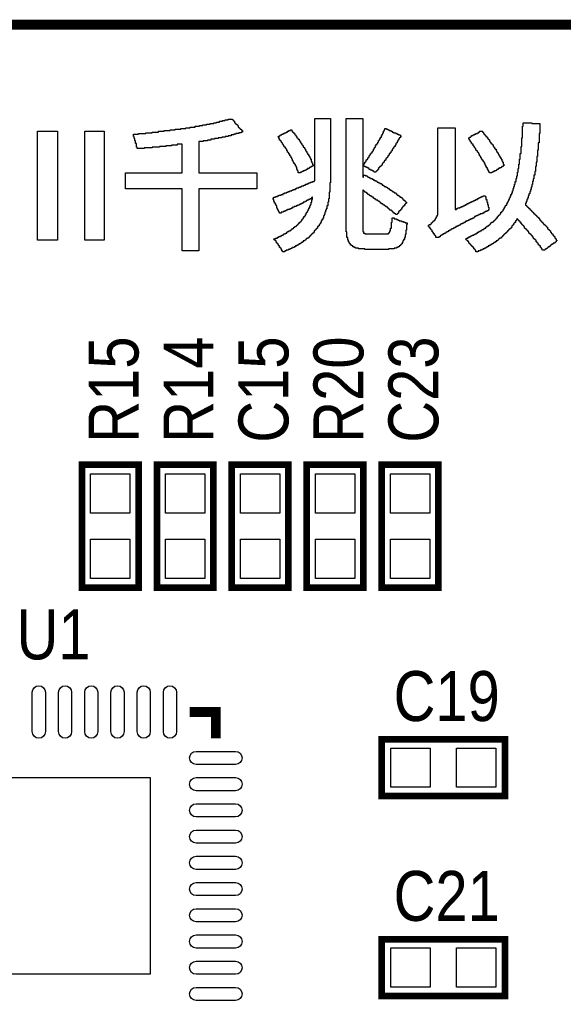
# Model space of a CAD drawing. Extents: x -0.1 to 60, y -0.1 to 30.1.
# Tile 3 of 7: x 20.3 to 28.6, y 15.1 to 30.1. Entities that reach past the tile are written whole.
import ezdxf
from ezdxf.enums import TextEntityAlignment as Align

# ---------------------------------------------------------------- set-up
doc = ezdxf.new("R2010")
doc.units = 0
for name, color, linetype in [('BG_OUTLINE', 1, 'CONTINUOUS'), ('BG_SILKSCREEN_TOP', 7, 'CONTINUOUS'), ('PG_SILKSCREEN_TOP', 7, 'CONTINUOUS'), ('PIN_TOP', 92, 'CONTINUOUS'), ('RD_SILKSCREEN_TOP', 7, 'CONTINUOUS')]:
    doc.layers.add(name, color=color, linetype=linetype)

msp = doc.modelspace()

# ---------------------------------------------------------------- linework, layer by layer
at = {"layer": 'BG_OUTLINE', "const_width": 0.1524}
msp.add_lwpolyline([(53.999892, 29.99994), (2.999994, 29.99994, 0.414214), (0, 26.999946), (0, 2.999994, 0.414214), (2.999994, 0), (53.999892, 0, 0.414214), (56.999886, 2.999994), (56.999886, 6.800088)], format="xyb", dxfattribs=at)
at = {"layer": 'BG_OUTLINE'}
msp.add_lwpolyline([(53.999892, 29.99994, -0.414214), (56.999886, 26.999946), (56.999886, 23.299928), (56.999886, 21.999956), (47.499778, 21.999956), (47.499778, 7.999984), (56.999886, 7.999984), (56.999886, 6.800088), (56.999886, 2.999994, -0.414214), (53.999892, 0), (2.999994, 0, -0.414214), (0, 2.999994), (0, 26.999946, -0.414214), (2.999994, 29.99994)], format="xyb", close=True, dxfattribs=at)
at = {"layer": 'BG_SILKSCREEN_TOP'}
for points in [[(22.815042, 26.548588), (22.815042, 27.498548), (21.95195, 27.498548), (21.95195, 27.740356), (22.815042, 27.740356), (22.815042, 28.17622), (22.73935, 28.17622), (22.73935, 28.165044), (22.651974, 28.165044), (22.651974, 28.153868), (22.564598, 28.153868), (22.564598, 28.1432), (22.466554, 28.1432), (22.466554, 28.132024), (22.357334, 28.132024), (22.357334, 28.121356), (22.236938, 28.121356), (22.236938, 28.11018), (22.126702, 28.11018), (22.126702, 28.132024), (22.116034, 28.132024), (22.116034, 28.186888), (22.104858, 28.186888), (22.104858, 28.230576), (22.09419, 28.230576), (22.09419, 28.263088), (22.083014, 28.263088), (22.083014, 28.296108), (22.072346, 28.296108), (22.072346, 28.330144), (22.148546, 28.330144), (22.148546, 28.340812), (22.257766, 28.340812), (22.257766, 28.351988), (22.356318, 28.351988), (22.356318, 28.362656), (22.454362, 28.362656), (22.454362, 28.373832), (22.541738, 28.373832), (22.541738, 28.3845), (22.629114, 28.3845), (22.629114, 28.395676), (22.705822, 28.395676), (22.705822, 28.406344), (22.793198, 28.406344), (22.793198, 28.41752), (22.869398, 28.41752), (22.869398, 28.428188), (22.93493, 28.428188), (22.93493, 28.439364), (23.011638, 28.439364), (23.011638, 28.450032), (23.07717, 28.450032), (23.07717, 28.461208), (23.131526, 28.461208), (23.131526, 28.471876), (23.18639, 28.471876), (23.18639, 28.483052), (23.240746, 28.483052), (23.240746, 28.49372), (23.29561, 28.49372), (23.29561, 28.504896), (23.339298, 28.504896), (23.339298, 28.515564), (23.382986, 28.515564), (23.382986, 28.52674), (23.426674, 28.52674), (23.426674, 28.537408), (23.470362, 28.537408), (23.470362, 28.548584), (23.51405, 28.548584), (23.51405, 28.559252), (23.580598, 28.559252), (23.580598, 28.548584), (23.591266, 28.548584), (23.591266, 28.537408), (23.602442, 28.537408), (23.602442, 28.52674), (23.61311, 28.52674), (23.61311, 28.504896), (23.624286, 28.504896), (23.624286, 28.49372), (23.634954, 28.49372), (23.634954, 28.483052), (23.64613, 28.483052), (23.64613, 28.471876), (23.656798, 28.471876), (23.656798, 28.461208), (23.667974, 28.461208), (23.667974, 28.439364), (23.678642, 28.439364), (23.678642, 28.428188), (23.689818, 28.428188), (23.689818, 28.41752), (23.700486, 28.41752), (23.700486, 28.406344), (23.711662, 28.406344), (23.711662, 28.395676), (23.72233, 28.395676), (23.72233, 28.3845), (23.733506, 28.3845), (23.733506, 28.36164), (23.711662, 28.36164), (23.711662, 28.350464), (23.678642, 28.350464), (23.678642, 28.339796), (23.634954, 28.339796), (23.634954, 28.32862), (23.602442, 28.32862), (23.602442, 28.317952), (23.558754, 28.317952), (23.558754, 28.306776), (23.515066, 28.306776), (23.515066, 28.296108), (23.471378, 28.296108), (23.471378, 28.284932), (23.416514, 28.284932), (23.416514, 28.274264), (23.362158, 28.274264), (23.362158, 28.263088), (23.307294, 28.263088), (23.307294, 28.25242), (23.252938, 28.25242), (23.252938, 28.241244), (23.198074, 28.241244), (23.198074, 28.230576), (23.132542, 28.230576), (23.132542, 28.2194), (23.06701, 28.2194), (23.06701, 27.740356), (23.951946, 27.740356), (23.951946, 27.498548), (23.06701, 27.498548), (23.06701, 26.548588)], [(24.344122, 26.53792), (24.344122, 26.548588), (24.332946, 26.548588), (24.332946, 26.570432), (24.322278, 26.570432), (24.322278, 26.592276), (24.311102, 26.592276), (24.311102, 26.602944), (24.300434, 26.602944), (24.300434, 26.624788), (24.289258, 26.624788), (24.289258, 26.635964), (24.27859, 26.635964), (24.27859, 26.657808), (24.267414, 26.657808), (24.267414, 26.668476), (24.256746, 26.668476), (24.256746, 26.679652), (24.24557, 26.679652), (24.24557, 26.701496), (24.234902, 26.701496), (24.234902, 26.712164), (24.223726, 26.712164), (24.223726, 26.72334), (24.213058, 26.72334), (24.213058, 26.735532), (24.234902, 26.735532), (24.234902, 26.7462), (24.267414, 26.7462), (24.267414, 26.757376), (24.289258, 26.757376), (24.289258, 26.768044), (24.311102, 26.768044), (24.311102, 26.77922), (24.332946, 26.77922), (24.332946, 26.789888), (24.35479, 26.789888), (24.35479, 26.801064), (24.365966, 26.801064), (24.365966, 26.811732), (24.38781, 26.811732), (24.38781, 26.822908), (24.409654, 26.822908), (24.409654, 26.833576), (24.420322, 26.833576), (24.420322, 26.844752), (24.442166, 26.844752), (24.442166, 26.85542), (24.46401, 26.85542), (24.46401, 26.866596), (24.475186, 26.866596), (24.475186, 26.877264), (24.485854, 26.877264), (24.485854, 26.88844), (24.507698, 26.88844), (24.507698, 26.899108), (24.518874, 26.899108), (24.518874, 26.910284), (24.529542, 26.910284), (24.529542, 26.920952), (24.551386, 26.920952), (24.551386, 26.932128), (24.562562, 26.932128), (24.562562, 26.942796), (24.57323, 26.942796), (24.57323, 26.953972), (24.584406, 26.953972), (24.584406, 26.96464), (24.595074, 26.96464), (24.595074, 26.975816), (24.60625, 26.975816), (24.60625, 26.986484), (24.616918, 26.986484), (24.616918, 26.99766), (24.628094, 26.99766), (24.628094, 27.008328), (24.638762, 27.008328), (24.638762, 27.030172), (24.649938, 27.030172), (24.649938, 27.041348), (24.660606, 27.041348), (24.660606, 27.052016), (24.671782, 27.052016), (24.671782, 27.07386), (24.68245, 27.07386), (24.68245, 27.085036), (24.693626, 27.085036), (24.693626, 27.10688), (24.704294, 27.10688), (24.704294, 27.128724), (24.71547, 27.128724), (24.71547, 27.139392), (24.726138, 27.139392), (24.726138, 27.161236), (24.737314, 27.161236), (24.737314, 27.18308), (24.747982, 27.18308), (24.747982, 27.204924), (24.759158, 27.204924), (24.759158, 27.237944), (24.769826, 27.237944), (24.769826, 27.259788), (24.781002, 27.259788), (24.781002, 27.2923), (24.79167, 27.2923), (24.79167, 27.335988), (24.802846, 27.335988), (24.802846, 27.367484), (24.792686, 27.367484), (24.792686, 27.356816), (24.782018, 27.356816), (24.782018, 27.34564), (24.760174, 27.34564), (24.760174, 27.334972), (24.73833, 27.334972), (24.73833, 27.323796), (24.716486, 27.323796), (24.716486, 27.313128), (24.70531, 27.313128), (24.70531, 27.301952), (24.683466, 27.301952), (24.683466, 27.291284), (24.661622, 27.291284), (24.661622, 27.280108), (24.639778, 27.280108), (24.639778, 27.26944), (24.617934, 27.26944), (24.617934, 27.258264), (24.59609, 27.258264), (24.59609, 27.247596), (24.574246, 27.247596), (24.574246, 27.23642), (24.552402, 27.23642), (24.552402, 27.225752), (24.51989, 27.225752), (24.51989, 27.214576), (24.498046, 27.214576), (24.498046, 27.203908), (24.476202, 27.203908), (24.476202, 27.192732), (24.454358, 27.192732), (24.454358, 27.182064), (24.421338, 27.182064), (24.421338, 27.170888), (24.399494, 27.170888), (24.399494, 27.16022), (24.37765, 27.16022), (24.37765, 27.149044), (24.355806, 27.149044), (24.355806, 27.138376), (24.323294, 27.138376), (24.323294, 27.1272), (24.300434, 27.1272), (24.300434, 27.138376), (24.289258, 27.138376), (24.289258, 27.16022), (24.27859, 27.16022), (24.27859, 27.182064), (24.267414, 27.182064), (24.267414, 27.203908), (24.256746, 27.203908), (24.256746, 27.23642), (24.24557, 27.23642), (24.24557, 27.258264), (24.234902, 27.258264), (24.234902, 27.280108), (24.223726, 27.280108), (24.223726, 27.301952), (24.213058, 27.301952), (24.213058, 27.334972), (24.201882, 27.334972), (24.201882, 27.357832), (24.213058, 27.357832), (24.213058, 27.369008), (24.234902, 27.369008), (24.234902, 27.379676), (24.267414, 27.379676), (24.267414, 27.390852), (24.289258, 27.390852), (24.289258, 27.40152), (24.322278, 27.40152), (24.322278, 27.412696), (24.35479, 27.412696), (24.35479, 27.423364), (24.376634, 27.423364), (24.376634, 27.43454), (24.409654, 27.43454), (24.409654, 27.445208), (24.431498, 27.445208), (24.431498, 27.456384), (24.453342, 27.456384), (24.453342, 27.467052), (24.485854, 27.467052), (24.485854, 27.478228), (24.507698, 27.478228), (24.507698, 27.488896), (24.540718, 27.488896), (24.540718, 27.500072), (24.562562, 27.500072), (24.562562, 27.51074), (24.595074, 27.51074), (24.595074, 27.521916), (24.616918, 27.521916), (24.616918, 27.532584), (24.638762, 27.532584), (24.638762, 27.54376), (24.671782, 27.54376), (24.671782, 27.554428), (24.693626, 27.554428), (24.693626, 27.565604), (24.726138, 27.565604), (24.726138, 27.576272), (24.747982, 27.576272), (24.747982, 27.587448), (24.769826, 27.587448), (24.769826, 27.598116), (24.802846, 27.598116), (24.802846, 27.609292), (24.82469, 27.609292), (24.82469, 27.61996), (24.835358, 27.61996), (24.835358, 28.570428), (25.076658, 28.570428), (25.076658, 27.585924), (25.06599, 27.585924), (25.06599, 27.444192), (25.054814, 27.444192), (25.054814, 27.34564), (25.044146, 27.34564), (25.044146, 27.291284), (25.03297, 27.291284), (25.03297, 27.23642), (25.022302, 27.23642), (25.022302, 27.192732), (25.011126, 27.192732), (25.011126, 27.170888), (25.000458, 27.170888), (25.000458, 27.138376), (24.989282, 27.138376), (24.989282, 27.105356), (24.978614, 27.105356), (24.978614, 27.08402), (24.967438, 27.08402), (24.967438, 27.051), (24.95677, 27.051), (24.95677, 27.029156), (24.945594, 27.029156), (24.945594, 27.007312), (24.934926, 27.007312), (24.934926, 26.985468), (24.92375, 26.985468), (24.92375, 26.963624), (24.913082, 26.963624), (24.913082, 26.952448), (24.901906, 26.952448), (24.901906, 26.930604), (24.891238, 26.930604), (24.891238, 26.919936), (24.880062, 26.919936), (24.880062, 26.898092), (24.869394, 26.898092), (24.869394, 26.887424), (24.858218, 26.887424), (24.858218, 26.876248), (24.84755, 26.876248), (24.84755, 26.865072), (24.836374, 26.865072), (24.836374, 26.854404), (24.825706, 26.854404), (24.825706, 26.83256), (24.81453, 26.83256), (24.81453, 26.821384), (24.803862, 26.821384), (24.803862, 26.810716), (24.792686, 26.810716), (24.792686, 26.79954), (24.782018, 26.79954), (24.782018, 26.788872), (24.770842, 26.788872), (24.770842, 26.777696), (24.760174, 26.777696), (24.760174, 26.767028), (24.748998, 26.767028), (24.748998, 26.755852), (24.73833, 26.755852), (24.73833, 26.745184), (24.716486, 26.745184), (24.716486, 26.734008), (24.70531, 26.734008), (24.70531, 26.72334), (24.694642, 26.72334), (24.694642, 26.712164), (24.683466, 26.712164), (24.683466, 26.701496), (24.661622, 26.701496), (24.661622, 26.69032), (24.650954, 26.69032), (24.650954, 26.679652), (24.62911, 26.679652), (24.62911, 26.668476), (24.617934, 26.668476), (24.617934, 26.657808), (24.59609, 26.657808), (24.59609, 26.646632), (24.585422, 26.646632), (24.585422, 26.635964), (24.563578, 26.635964), (24.563578, 26.624788), (24.541734, 26.624788), (24.541734, 26.61412), (24.51989, 26.61412), (24.51989, 26.602944), (24.498046, 26.602944), (24.498046, 26.592276), (24.476202, 26.592276), (24.476202, 26.5811), (24.454358, 26.5811), (24.454358, 26.570432), (24.432514, 26.570432), (24.432514, 26.559256), (24.399494, 26.559256), (24.399494, 26.548588), (24.37765, 26.548588), (24.37765, 26.53792)], [(25.599898, 26.570432), (25.599898, 26.5811), (25.501854, 26.5811), (25.501854, 26.592276), (25.458166, 26.592276), (25.458166, 26.602944), (25.436322, 26.602944), (25.436322, 26.61412), (25.414478, 26.61412), (25.414478, 26.624788), (25.403302, 26.624788), (25.403302, 26.635964), (25.381458, 26.635964), (25.381458, 26.657808), (25.37079, 26.657808), (25.37079, 26.668476), (25.359614, 26.668476), (25.359614, 26.69032), (25.348946, 26.69032), (25.348946, 26.712164), (25.33777, 26.712164), (25.33777, 26.755852), (25.327102, 26.755852), (25.327102, 26.843228), (25.315926, 26.843228), (25.315926, 28.570428), (25.568402, 28.570428), (25.568402, 27.674824), (25.578054, 27.674824), (25.578054, 27.707336), (25.61209, 27.707336), (25.61209, 27.696668), (25.633934, 27.696668), (25.633934, 27.685492), (25.644602, 27.685492), (25.644602, 27.674824), (25.666446, 27.674824), (25.666446, 27.663648), (25.68829, 27.663648), (25.68829, 27.65298), (25.710134, 27.65298), (25.710134, 27.641804), (25.731978, 27.641804), (25.731978, 27.631136), (25.753822, 27.631136), (25.753822, 27.61996), (25.775666, 27.61996), (25.775666, 27.609292), (25.786842, 27.609292), (25.786842, 27.598116), (25.808686, 27.598116), (25.808686, 27.587448), (25.83053, 27.587448), (25.83053, 27.576272), (25.852374, 27.576272), (25.852374, 27.565604), (25.863042, 27.565604), (25.863042, 27.554428), (25.884886, 27.554428), (25.884886, 27.54376), (25.896062, 27.54376), (25.896062, 27.532584), (25.917906, 27.532584), (25.917906, 27.521916), (25.93975, 27.521916), (25.93975, 27.51074), (25.950418, 27.51074), (25.950418, 27.500072), (25.972262, 27.500072), (25.972262, 27.488896), (25.983438, 27.488896), (25.983438, 27.478228), (26.005282, 27.478228), (26.005282, 27.467052), (26.01595, 27.467052), (26.01595, 27.456384), (26.037794, 27.456384), (26.037794, 27.445208), (26.04897, 27.445208), (26.04897, 27.43454), (26.070814, 27.43454), (26.070814, 27.423364), (26.081482, 27.423364), (26.081482, 27.412696), (26.092658, 27.412696), (26.092658, 27.40152), (26.114502, 27.40152), (26.114502, 27.390852), (26.12517, 27.390852), (26.12517, 27.379676), (26.136346, 27.379676), (26.136346, 27.369008), (26.15819, 27.369008), (26.15819, 27.357832), (26.168858, 27.357832), (26.168858, 27.347164), (26.180034, 27.347164), (26.180034, 27.335988), (26.190702, 27.335988), (26.190702, 27.32532), (26.201878, 27.32532), (26.201878, 27.314144), (26.212546, 27.314144), (26.212546, 27.303476), (26.223722, 27.303476), (26.223722, 27.2923), (26.23439, 27.2923), (26.23439, 27.280108), (26.223722, 27.280108), (26.223722, 27.26944), (26.212546, 27.26944), (26.212546, 27.258264), (26.201878, 27.258264), (26.201878, 27.23642), (26.190702, 27.23642), (26.190702, 27.225752), (26.180034, 27.225752), (26.180034, 27.214576), (26.168858, 27.214576), (26.168858, 27.203908), (26.15819, 27.203908), (26.15819, 27.182064), (26.147014, 27.182064), (26.147014, 27.170888), (26.136346, 27.170888), (26.136346, 27.16022), (26.12517, 27.16022), (26.12517, 27.149044), (26.114502, 27.149044), (26.114502, 27.1272), (26.103326, 27.1272), (26.103326, 27.116532), (26.092658, 27.116532), (26.092658, 27.105356), (26.069798, 27.105356), (26.069798, 27.116532), (26.058622, 27.116532), (26.058622, 27.1272), (26.036778, 27.1272), (26.036778, 27.138376), (26.02611, 27.138376), (26.02611, 27.149044), (26.014934, 27.149044), (26.014934, 27.16022), (26.004266, 27.16022), (26.004266, 27.170888), (25.982422, 27.170888), (25.982422, 27.182064), (25.971246, 27.182064), (25.971246, 27.192732), (25.960578, 27.192732), (25.960578, 27.203908), (25.949402, 27.203908), (25.949402, 27.214576), (25.927558, 27.214576), (25.927558, 27.225752), (25.91689, 27.225752), (25.91689, 27.23642), (25.905714, 27.23642), (25.905714, 27.247596), (25.88387, 27.247596), (25.88387, 27.258264), (25.873202, 27.258264), (25.873202, 27.26944), (25.851358, 27.26944), (25.851358, 27.280108), (25.840182, 27.280108), (25.840182, 27.291284), (25.829514, 27.291284), (25.829514, 27.301952), (25.80767, 27.301952), (25.80767, 27.313128), (25.796494, 27.313128), (25.796494, 27.323796), (25.77465, 27.323796), (25.77465, 27.334972), (25.763982, 27.334972), (25.763982, 27.34564), (25.742138, 27.34564), (25.742138, 27.356816), (25.730962, 27.356816), (25.730962, 27.367484), (25.709118, 27.367484), (25.709118, 27.37866), (25.69845, 27.37866), (25.69845, 27.389328), (25.676606, 27.389328), (25.676606, 27.400504), (25.66543, 27.400504), (25.66543, 27.411172), (25.643586, 27.411172), (25.643586, 27.422348), (25.632918, 27.422348), (25.632918, 27.433524), (25.621742, 27.433524), (25.621742, 27.444192), (25.599898, 27.444192), (25.599898, 27.45486), (25.58923, 27.45486), (25.58923, 27.466036), (25.578054, 27.466036), (25.578054, 27.476704), (25.568402, 27.476704), (25.568402, 26.844752), (25.57907, 26.844752), (25.57907, 26.822908), (25.600914, 26.822908), (25.600914, 26.811732), (25.960578, 26.811732), (25.960578, 26.822908), (25.971246, 26.822908), (25.971246, 26.833576), (25.982422, 26.833576), (25.982422, 26.85542), (25.99309, 26.85542), (25.99309, 26.899108), (26.004266, 26.899108), (26.004266, 26.986484), (26.014934, 26.986484), (26.014934, 27.052016), (26.04897, 27.052016), (26.04897, 27.041348), (26.081482, 27.041348), (26.081482, 27.030172), (26.103326, 27.030172), (26.103326, 27.019504), (26.12517, 27.019504), (26.12517, 27.008328), (26.15819, 27.008328), (26.15819, 26.99766), (26.190702, 26.99766), (26.190702, 26.986484), (26.212546, 26.986484), (26.212546, 26.975816), (26.245566, 26.975816), (26.245566, 26.952448), (26.23439, 26.952448), (26.23439, 26.865072), (26.223722, 26.865072), (26.223722, 26.79954), (26.212546, 26.79954), (26.212546, 26.755852), (26.201878, 26.755852), (26.201878, 26.72334), (26.190702, 26.72334), (26.190702, 26.701496), (26.180034, 26.701496), (26.180034, 26.679652), (26.168858, 26.679652), (26.168858, 26.657808), (26.15819, 26.657808), (26.15819, 26.646632), (26.147014, 26.646632), (26.147014, 26.635964), (26.136346, 26.635964), (26.136346, 26.624788), (26.12517, 26.624788), (26.12517, 26.61412), (26.103326, 26.61412), (26.103326, 26.602944), (26.081482, 26.602944), (26.081482, 26.592276), (26.04897, 26.592276), (26.04897, 26.5811), (25.961594, 26.5811), (25.961594, 26.570432)], [(24.584406, 27.738832), (24.584406, 27.771852), (24.57323, 27.771852), (24.57323, 27.793696), (24.562562, 27.793696), (24.562562, 27.826208), (24.551386, 27.826208), (24.551386, 27.848052), (24.540718, 27.848052), (24.540718, 27.869896), (24.529542, 27.869896), (24.529542, 27.881072), (24.518874, 27.881072), (24.518874, 27.902916), (24.507698, 27.902916), (24.507698, 27.92476), (24.49703, 27.92476), (24.49703, 27.946604), (24.485854, 27.946604), (24.485854, 27.968448), (24.475186, 27.968448), (24.475186, 27.990292), (24.46401, 27.990292), (24.46401, 28.00096), (24.453342, 28.00096), (24.453342, 28.022804), (24.442166, 28.022804), (24.442166, 28.044648), (24.431498, 28.044648), (24.431498, 28.055824), (24.420322, 28.055824), (24.420322, 28.077668), (24.409654, 28.077668), (24.409654, 28.099512), (24.398478, 28.099512), (24.398478, 28.11018), (24.38781, 28.11018), (24.38781, 28.132024), (24.376634, 28.132024), (24.376634, 28.1432), (24.365966, 28.1432), (24.365966, 28.165044), (24.35479, 28.165044), (24.35479, 28.17622), (24.344122, 28.17622), (24.344122, 28.197556), (24.332946, 28.197556), (24.332946, 28.208732), (24.322278, 28.208732), (24.322278, 28.230576), (24.311102, 28.230576), (24.311102, 28.241244), (24.300434, 28.241244), (24.300434, 28.263088), (24.289258, 28.263088), (24.289258, 28.284932), (24.27859, 28.284932), (24.27859, 28.297124), (24.300434, 28.297124), (24.300434, 28.3083), (24.311102, 28.3083), (24.311102, 28.318968), (24.332946, 28.318968), (24.332946, 28.330144), (24.35479, 28.330144), (24.35479, 28.340812), (24.376634, 28.340812), (24.376634, 28.351988), (24.398478, 28.351988), (24.398478, 28.362656), (24.420322, 28.362656), (24.420322, 28.373832), (24.442166, 28.373832), (24.442166, 28.3845), (24.46401, 28.3845), (24.46401, 28.395676), (24.48687, 28.395676), (24.48687, 28.373832), (24.498046, 28.373832), (24.498046, 28.362656), (24.508714, 28.362656), (24.508714, 28.351988), (24.51989, 28.351988), (24.51989, 28.340812), (24.530558, 28.340812), (24.530558, 28.318968), (24.541734, 28.318968), (24.541734, 28.3083), (24.552402, 28.3083), (24.552402, 28.297124), (24.563578, 28.297124), (24.563578, 28.27528), (24.574246, 28.27528), (24.574246, 28.264612), (24.585422, 28.264612), (24.585422, 28.253436), (24.59609, 28.253436), (24.59609, 28.231592), (24.607266, 28.231592), (24.607266, 28.220924), (24.617934, 28.220924), (24.617934, 28.19908), (24.62911, 28.19908), (24.62911, 28.187904), (24.639778, 28.187904), (24.639778, 28.16606), (24.650954, 28.16606), (24.650954, 28.155392), (24.661622, 28.155392), (24.661622, 28.133548), (24.672798, 28.133548), (24.672798, 28.122372), (24.683466, 28.122372), (24.683466, 28.100528), (24.694642, 28.100528), (24.694642, 28.078684), (24.70531, 28.078684), (24.70531, 28.068016), (24.716486, 28.068016), (24.716486, 28.046172), (24.727154, 28.046172), (24.727154, 28.024328), (24.73833, 28.024328), (24.73833, 28.002484), (24.748998, 28.002484), (24.748998, 27.991308), (24.760174, 27.991308), (24.760174, 27.969464), (24.770842, 27.969464), (24.770842, 27.94762), (24.782018, 27.94762), (24.782018, 27.915108), (24.792686, 27.915108), (24.792686, 27.893264), (24.803862, 27.893264), (24.803862, 27.860244), (24.81453, 27.860244), (24.81453, 27.848052), (24.803862, 27.848052), (24.803862, 27.837384), (24.782018, 27.837384), (24.782018, 27.826208), (24.760174, 27.826208), (24.760174, 27.81554), (24.748998, 27.81554), (24.748998, 27.804364), (24.727154, 27.804364), (24.727154, 27.793696), (24.70531, 27.793696), (24.70531, 27.78252), (24.683466, 27.78252), (24.683466, 27.771852), (24.661622, 27.771852), (24.661622, 27.760676), (24.639778, 27.760676), (24.639778, 27.750008), (24.617934, 27.750008), (24.617934, 27.738832)], [(25.742138, 27.750008), (25.742138, 27.760676), (25.730962, 27.760676), (25.730962, 27.771852), (25.709118, 27.771852), (25.709118, 27.78252), (25.687274, 27.78252), (25.687274, 27.793696), (25.66543, 27.793696), (25.66543, 27.804364), (25.654762, 27.804364), (25.654762, 27.81554), (25.632918, 27.81554), (25.632918, 27.826208), (25.611074, 27.826208), (25.611074, 27.837384), (25.58923, 27.837384), (25.58923, 27.848052), (25.578054, 27.848052), (25.578054, 27.87142), (25.58923, 27.87142), (25.58923, 27.882088), (25.599898, 27.882088), (25.599898, 27.903932), (25.611074, 27.903932), (25.611074, 27.915108), (25.621742, 27.915108), (25.621742, 27.936952), (25.632918, 27.936952), (25.632918, 27.94762), (25.643586, 27.94762), (25.643586, 27.969464), (25.654762, 27.969464), (25.654762, 27.98064), (25.66543, 27.98064), (25.66543, 28.002484), (25.676606, 28.002484), (25.676606, 28.013152), (25.687274, 28.013152), (25.687274, 28.034996), (25.69845, 28.034996), (25.69845, 28.046172), (25.709118, 28.046172), (25.709118, 28.068016), (25.720294, 28.068016), (25.720294, 28.078684), (25.730962, 28.078684), (25.730962, 28.100528), (25.742138, 28.100528), (25.742138, 28.122372), (25.752806, 28.122372), (25.752806, 28.133548), (25.763982, 28.133548), (25.763982, 28.155392), (25.77465, 28.155392), (25.77465, 28.177236), (25.785826, 28.177236), (25.785826, 28.187904), (25.796494, 28.187904), (25.796494, 28.209748), (25.80767, 28.209748), (25.80767, 28.231592), (25.818338, 28.231592), (25.818338, 28.242768), (25.829514, 28.242768), (25.829514, 28.264612), (25.840182, 28.264612), (25.840182, 28.286456), (25.851358, 28.286456), (25.851358, 28.3083), (25.862026, 28.3083), (25.862026, 28.330144), (25.873202, 28.330144), (25.873202, 28.351988), (25.88387, 28.351988), (25.88387, 28.373832), (25.895046, 28.373832), (25.895046, 28.395676), (25.905714, 28.395676), (25.905714, 28.41752), (25.928574, 28.41752), (25.928574, 28.406344), (25.950418, 28.406344), (25.950418, 28.395676), (25.972262, 28.395676), (25.972262, 28.3845), (25.994106, 28.3845), (25.994106, 28.373832), (26.01595, 28.373832), (26.01595, 28.362656), (26.037794, 28.362656), (26.037794, 28.351988), (26.070814, 28.351988), (26.070814, 28.340812), (26.092658, 28.340812), (26.092658, 28.330144), (26.114502, 28.330144), (26.114502, 28.318968), (26.136346, 28.318968), (26.136346, 28.3083), (26.147014, 28.3083), (26.147014, 28.284932), (26.136346, 28.284932), (26.136346, 28.274264), (26.12517, 28.274264), (26.12517, 28.25242), (26.114502, 28.25242), (26.114502, 28.241244), (26.103326, 28.241244), (26.103326, 28.2194), (26.092658, 28.2194), (26.092658, 28.197556), (26.081482, 28.197556), (26.081482, 28.186888), (26.070814, 28.186888), (26.070814, 28.165044), (26.059638, 28.165044), (26.059638, 28.1432), (26.04897, 28.1432), (26.04897, 28.132024), (26.037794, 28.132024), (26.037794, 28.11018), (26.027126, 28.11018), (26.027126, 28.099512), (26.01595, 28.099512), (26.01595, 28.077668), (26.005282, 28.077668), (26.005282, 28.066492), (25.994106, 28.066492), (25.994106, 28.044648), (25.983438, 28.044648), (25.983438, 28.03398), (25.972262, 28.03398), (25.972262, 28.012136), (25.961594, 28.012136), (25.961594, 28.00096), (25.950418, 28.00096), (25.950418, 27.979624), (25.93975, 27.979624), (25.93975, 27.968448), (25.928574, 27.968448), (25.928574, 27.957272), (25.917906, 27.957272), (25.917906, 27.935428), (25.90673, 27.935428), (25.90673, 27.92476), (25.896062, 27.92476), (25.896062, 27.902916), (25.884886, 27.902916), (25.884886, 27.89174), (25.874218, 27.89174), (25.874218, 27.881072), (25.863042, 27.881072), (25.863042, 27.859228), (25.852374, 27.859228), (25.852374, 27.848052), (25.841198, 27.848052), (25.841198, 27.837384), (25.83053, 27.837384), (25.83053, 27.826208), (25.819354, 27.826208), (25.819354, 27.81554), (25.808686, 27.81554), (25.808686, 27.793696), (25.79751, 27.793696), (25.79751, 27.78252), (25.786842, 27.78252), (25.786842, 27.771852), (25.775666, 27.771852), (25.775666, 27.760676), (25.764998, 27.760676), (25.764998, 27.750008)], [(26.68143, 26.755852), (26.68143, 26.777696), (26.670254, 26.777696), (26.670254, 26.788872), (26.659586, 26.788872), (26.659586, 26.810716), (26.64841, 26.810716), (26.64841, 26.83256), (26.637742, 26.83256), (26.637742, 26.843228), (26.626566, 26.843228), (26.626566, 26.865072), (26.615898, 26.865072), (26.615898, 26.876248), (26.604722, 26.876248), (26.604722, 26.887424), (26.594054, 26.887424), (26.594054, 26.90876), (26.582878, 26.90876), (26.582878, 26.919936), (26.57221, 26.919936), (26.57221, 26.942796), (26.582878, 26.942796), (26.582878, 26.953972), (26.604722, 26.953972), (26.604722, 26.96464), (26.615898, 26.96464), (26.615898, 26.975816), (26.626566, 26.975816), (26.626566, 26.986484), (26.637742, 26.986484), (26.637742, 26.99766), (26.64841, 26.99766), (26.64841, 27.008328), (26.659586, 27.008328), (26.659586, 27.019504), (26.670254, 27.019504), (26.670254, 27.041348), (26.68143, 27.041348), (26.68143, 27.052016), (26.692098, 27.052016), (26.692098, 27.07386), (26.703274, 27.07386), (26.703274, 27.095704), (26.713942, 27.095704), (26.713942, 28.428188), (26.977086, 28.428188), (26.977086, 27.18308), (26.997914, 27.18308), (26.997914, 27.194256), (27.019758, 27.194256), (27.019758, 27.204924), (27.052778, 27.204924), (27.052778, 27.2161), (27.074622, 27.2161), (27.074622, 27.226768), (27.096466, 27.226768), (27.096466, 27.237944), (27.11831, 27.237944), (27.11831, 27.248612), (27.140154, 27.248612), (27.140154, 27.259788), (27.161998, 27.259788), (27.161998, 27.270456), (27.183842, 27.270456), (27.183842, 27.281632), (27.205686, 27.281632), (27.205686, 27.2923), (27.22753, 27.2923), (27.22753, 27.303476), (27.249374, 27.303476), (27.249374, 27.314144), (27.271218, 27.314144), (27.271218, 27.32532), (27.293062, 27.32532), (27.293062, 27.335988), (27.314906, 27.335988), (27.314906, 27.347164), (27.33675, 27.347164), (27.33675, 27.357832), (27.358594, 27.357832), (27.358594, 27.369008), (27.380438, 27.369008), (27.380438, 27.379676), (27.402282, 27.379676), (27.402282, 27.390852), (27.43581, 27.390852), (27.43581, 27.379676), (27.446986, 27.379676), (27.446986, 27.335988), (27.457654, 27.335988), (27.457654, 27.2923), (27.46883, 27.2923), (27.46883, 27.259788), (27.479498, 27.259788), (27.479498, 27.2161), (27.490674, 27.2161), (27.490674, 27.170888), (27.479498, 27.170888), (27.479498, 27.16022), (27.457654, 27.16022), (27.457654, 27.149044), (27.43581, 27.149044), (27.43581, 27.138376), (27.413966, 27.138376), (27.413966, 27.1272), (27.392122, 27.1272), (27.392122, 27.116532), (27.35961, 27.116532), (27.35961, 27.105356), (27.337766, 27.105356), (27.337766, 27.094688), (27.315922, 27.094688), (27.315922, 27.08402), (27.294078, 27.08402), (27.294078, 27.072844), (27.272234, 27.072844), (27.272234, 27.061668), (27.261058, 27.061668), (27.261058, 27.051), (27.239214, 27.051), (27.239214, 27.039824), (27.21737, 27.039824), (27.21737, 27.029156), (27.195526, 27.029156), (27.195526, 27.01798), (27.173682, 27.01798), (27.173682, 27.007312), (27.151838, 27.007312), (27.151838, 26.996136), (27.129994, 26.996136), (27.129994, 26.985468), (27.10815, 26.985468), (27.10815, 26.974292), (27.086306, 26.974292), (27.086306, 26.963624), (27.064462, 26.963624), (27.064462, 26.952448), (27.053794, 26.952448), (27.053794, 26.94178), (27.03195, 26.94178), (27.03195, 26.930604), (27.010106, 26.930604), (27.010106, 26.919936), (26.988262, 26.919936), (26.988262, 26.90876), (26.966418, 26.90876), (26.966418, 26.898092), (26.944574, 26.898092), (26.944574, 26.887424), (26.92273, 26.887424), (26.92273, 26.876248), (26.911554, 26.876248), (26.911554, 26.865072), (26.88971, 26.865072), (26.88971, 26.854404), (26.867866, 26.854404), (26.867866, 26.843228), (26.846022, 26.843228), (26.846022, 26.83256), (26.835354, 26.83256), (26.835354, 26.821384), (26.81351, 26.821384), (26.81351, 26.810716), (26.791666, 26.810716), (26.791666, 26.79954), (26.78049, 26.79954), (26.78049, 26.788872), (26.758646, 26.788872), (26.758646, 26.777696), (26.747978, 26.777696), (26.747978, 26.767028), (26.726134, 26.767028), (26.726134, 26.755852)], [(27.293062, 26.53792), (27.293062, 26.559256), (27.281886, 26.559256), (27.281886, 26.570432), (27.271218, 26.570432), (27.271218, 26.5811), (27.260042, 26.5811), (27.260042, 26.602944), (27.249374, 26.602944), (27.249374, 26.61412), (27.238198, 26.61412), (27.238198, 26.624788), (27.22753, 26.624788), (27.22753, 26.635964), (27.216354, 26.635964), (27.216354, 26.646632), (27.205686, 26.646632), (27.205686, 26.657808), (27.19451, 26.657808), (27.19451, 26.668476), (27.183842, 26.668476), (27.183842, 26.69032), (27.172666, 26.69032), (27.172666, 26.701496), (27.161998, 26.701496), (27.161998, 26.712164), (27.150822, 26.712164), (27.150822, 26.72334), (27.140154, 26.72334), (27.140154, 26.735532), (27.150822, 26.735532), (27.150822, 26.7462), (27.172666, 26.7462), (27.172666, 26.757376), (27.19451, 26.757376), (27.19451, 26.768044), (27.216354, 26.768044), (27.216354, 26.77922), (27.238198, 26.77922), (27.238198, 26.789888), (27.260042, 26.789888), (27.260042, 26.801064), (27.281886, 26.801064), (27.281886, 26.811732), (27.30373, 26.811732), (27.30373, 26.822908), (27.314906, 26.822908), (27.314906, 26.833576), (27.33675, 26.833576), (27.33675, 26.844752), (27.358594, 26.844752), (27.358594, 26.85542), (27.380438, 26.85542), (27.380438, 26.866596), (27.391106, 26.866596), (27.391106, 26.877264), (27.41295, 26.877264), (27.41295, 26.88844), (27.424126, 26.88844), (27.424126, 26.899108), (27.44597, 26.899108), (27.44597, 26.910284), (27.456638, 26.910284), (27.456638, 26.920952), (27.467814, 26.920952), (27.467814, 26.932128), (27.489658, 26.932128), (27.489658, 26.942796), (27.500326, 26.942796), (27.500326, 26.953972), (27.511502, 26.953972), (27.511502, 26.96464), (27.52217, 26.96464), (27.52217, 26.975816), (27.533346, 26.975816), (27.533346, 26.986484), (27.55519, 26.986484), (27.55519, 26.99766), (27.565858, 26.99766), (27.565858, 27.008328), (27.577034, 27.008328), (27.577034, 27.019504), (27.587702, 27.019504), (27.587702, 27.030172), (27.598878, 27.030172), (27.598878, 27.041348), (27.609546, 27.041348), (27.609546, 27.052016), (27.620722, 27.052016), (27.620722, 27.07386), (27.63139, 27.07386), (27.63139, 27.085036), (27.642566, 27.085036), (27.642566, 27.095704), (27.653234, 27.095704), (27.653234, 27.10688), (27.66441, 27.10688), (27.66441, 27.117548), (27.675078, 27.117548), (27.675078, 27.139392), (27.686254, 27.139392), (27.686254, 27.150568), (27.696922, 27.150568), (27.696922, 27.161236), (27.708098, 27.161236), (27.708098, 27.18308), (27.718766, 27.18308), (27.718766, 27.194256), (27.729942, 27.194256), (27.729942, 27.2161), (27.74061, 27.2161), (27.74061, 27.237944), (27.751786, 27.237944), (27.751786, 27.248612), (27.762454, 27.248612), (27.762454, 27.270456), (27.77363, 27.270456), (27.77363, 27.2923), (27.784298, 27.2923), (27.784298, 27.314144), (27.795474, 27.314144), (27.795474, 27.335988), (27.806142, 27.335988), (27.806142, 27.357832), (27.817318, 27.357832), (27.817318, 27.379676), (27.827986, 27.379676), (27.827986, 27.412696), (27.839162, 27.412696), (27.839162, 27.43454), (27.84983, 27.43454), (27.84983, 27.467052), (27.861006, 27.467052), (27.861006, 27.500072), (27.871674, 27.500072), (27.871674, 27.532584), (27.88285, 27.532584), (27.88285, 27.565604), (27.893518, 27.565604), (27.893518, 27.609292), (27.904694, 27.609292), (27.904694, 27.65298), (27.915362, 27.65298), (27.915362, 27.696668), (27.926538, 27.696668), (27.926538, 27.751024), (27.937206, 27.751024), (27.937206, 27.805888), (27.948382, 27.805888), (27.948382, 27.87142), (27.95905, 27.87142), (27.95905, 27.94762), (27.970226, 27.94762), (27.970226, 28.034996), (27.980894, 28.034996), (27.980894, 28.144216), (27.99207, 28.144216), (27.99207, 28.27528), (28.002738, 28.27528), (28.002738, 28.450032), (28.013914, 28.450032), (28.013914, 28.504896), (28.145994, 28.504896), (28.145994, 28.49372), (28.265882, 28.49372), (28.265882, 28.339796), (28.255214, 28.339796), (28.255214, 28.197556), (28.244038, 28.197556), (28.244038, 28.088336), (28.23337, 28.088336), (28.23337, 27.990292), (28.222194, 27.990292), (28.222194, 27.902916), (28.211526, 27.902916), (28.211526, 27.837384), (28.20035, 27.837384), (28.20035, 27.760676), (28.189682, 27.760676), (28.189682, 27.70632), (28.178506, 27.70632), (28.178506, 27.651456), (28.167838, 27.651456), (28.167838, 27.607768), (28.156662, 27.607768), (28.156662, 27.56408), (28.145994, 27.56408), (28.145994, 27.520392), (28.134818, 27.520392), (28.134818, 27.48788), (28.12415, 27.48788), (28.12415, 27.45486), (28.112974, 27.45486), (28.112974, 27.422348), (28.102306, 27.422348), (28.102306, 27.389328), (28.09113, 27.389328), (28.09113, 27.356816), (28.080462, 27.356816), (28.080462, 27.334972), (28.069286, 27.334972), (28.069286, 27.301952), (28.058618, 27.301952), (28.058618, 27.280108), (28.047442, 27.280108), (28.047442, 27.248612), (28.058618, 27.248612), (28.058618, 27.237944), (28.069286, 27.237944), (28.069286, 27.226768), (28.080462, 27.226768), (28.080462, 27.2161), (28.09113, 27.2161), (28.09113, 27.204924), (28.102306, 27.204924), (28.102306, 27.194256), (28.112974, 27.194256), (28.112974, 27.18308), (28.12415, 27.18308), (28.12415, 27.172412), (28.134818, 27.172412), (28.134818, 27.161236), (28.145994, 27.161236), (28.145994, 27.150568), (28.156662, 27.150568), (28.156662, 27.139392), (28.167838, 27.139392), (28.167838, 27.128724), (28.178506, 27.128724), (28.178506, 27.117548), (28.189682, 27.117548), (28.189682, 27.10688), (28.20035, 27.10688), (28.20035, 27.095704), (28.211526, 27.095704), (28.211526, 27.085036), (28.222194, 27.085036), (28.222194, 27.07386), (28.23337, 27.07386), (28.23337, 27.063192), (28.244038, 27.063192), (28.244038, 27.052016), (28.255214, 27.052016), (28.255214, 27.041348), (28.265882, 27.041348), (28.265882, 27.019504), (28.277058, 27.019504), (28.277058, 27.008328), (28.287726, 27.008328), (28.287726, 26.99766), (28.298902, 26.99766), (28.298902, 26.986484), (28.30957, 26.986484), (28.30957, 26.975816), (28.320746, 26.975816), (28.320746, 26.96464), (28.331414, 26.96464), (28.331414, 26.953972), (28.34259, 26.953972), (28.34259, 26.942796), (28.353258, 26.942796), (28.353258, 26.932128), (28.364434, 26.932128), (28.364434, 26.920952), (28.375102, 26.920952), (28.375102, 26.910284), (28.386278, 26.910284), (28.386278, 26.88844), (28.396946, 26.88844), (28.396946, 26.877264), (28.408122, 26.877264), (28.408122, 26.866596), (28.41879, 26.866596), (28.41879, 26.85542), (28.429966, 26.85542), (28.429966, 26.833576), (28.440634, 26.833576), (28.440634, 26.822908), (28.45181, 26.822908), (28.45181, 26.811732), (28.462478, 26.811732), (28.462478, 26.801064), (28.473654, 26.801064), (28.473654, 26.77922), (28.484322, 26.77922), (28.484322, 26.768044), (28.495498, 26.768044), (28.495498, 26.7462), (28.506166, 26.7462), (28.506166, 26.735532), (28.517342, 26.735532), (28.517342, 26.713688), (28.52801, 26.713688), (28.52801, 26.701496), (28.517342, 26.701496), (28.517342, 26.69032), (28.506166, 26.69032), (28.506166, 26.679652), (28.495498, 26.679652), (28.495498, 26.668476), (28.473654, 26.668476), (28.473654, 26.657808), (28.462478, 26.657808), (28.462478, 26.646632), (28.440634, 26.646632), (28.440634, 26.635964), (28.429966, 26.635964), (28.429966, 26.624788), (28.41879, 26.624788), (28.41879, 26.61412), (28.396946, 26.61412), (28.396946, 26.602944), (28.386278, 26.602944), (28.386278, 26.592276), (28.375102, 26.592276), (28.375102, 26.5811), (28.353258, 26.5811), (28.353258, 26.570432), (28.34259, 26.570432), (28.34259, 26.559256), (28.308554, 26.559256), (28.308554, 26.570432), (28.297886, 26.570432), (28.297886, 26.592276), (28.28671, 26.592276), (28.28671, 26.602944), (28.276042, 26.602944), (28.276042, 26.624788), (28.264866, 26.624788), (28.264866, 26.635964), (28.254198, 26.635964), (28.254198, 26.646632), (28.243022, 26.646632), (28.243022, 26.668476), (28.232354, 26.668476), (28.232354, 26.679652), (28.221178, 26.679652), (28.221178, 26.69032), (28.21051, 26.69032), (28.21051, 26.712164), (28.199334, 26.712164), (28.199334, 26.72334), (28.188666, 26.72334), (28.188666, 26.734008), (28.17749, 26.734008), (28.17749, 26.745184), (28.166822, 26.745184), (28.166822, 26.767028), (28.155646, 26.767028), (28.155646, 26.777696), (28.144978, 26.777696), (28.144978, 26.788872), (28.133802, 26.788872), (28.133802, 26.79954), (28.123134, 26.79954), (28.123134, 26.810716), (28.111958, 26.810716), (28.111958, 26.821384), (28.10129, 26.821384), (28.10129, 26.843228), (28.090114, 26.843228), (28.090114, 26.854404), (28.079446, 26.854404), (28.079446, 26.865072), (28.06827, 26.865072), (28.06827, 26.876248), (28.057602, 26.876248), (28.057602, 26.887424), (28.046426, 26.887424), (28.046426, 26.898092), (28.035758, 26.898092), (28.035758, 26.919936), (28.024582, 26.919936), (28.024582, 26.930604), (28.013914, 26.930604), (28.013914, 26.94178), (28.002738, 26.94178), (28.002738, 26.952448), (27.99207, 26.952448), (27.99207, 26.963624), (27.980894, 26.963624), (27.980894, 26.985468), (27.970226, 26.985468), (27.970226, 26.996136), (27.95905, 26.996136), (27.95905, 27.007312), (27.948382, 27.007312), (27.948382, 27.01798), (27.937206, 27.01798), (27.937206, 27.029156), (27.926538, 27.029156), (27.926538, 27.039824), (27.916378, 27.039824), (27.916378, 27.01798), (27.90571, 27.01798), (27.90571, 27.007312), (27.894534, 27.007312), (27.894534, 26.985468), (27.883866, 26.985468), (27.883866, 26.974292), (27.87269, 26.974292), (27.87269, 26.952448), (27.862022, 26.952448), (27.862022, 26.94178), (27.850846, 26.94178), (27.850846, 26.930604), (27.840178, 26.930604), (27.840178, 26.90876), (27.829002, 26.90876), (27.829002, 26.898092), (27.818334, 26.898092), (27.818334, 26.887424), (27.807158, 26.887424), (27.807158, 26.876248), (27.79649, 26.876248), (27.79649, 26.865072), (27.785314, 26.865072), (27.785314, 26.854404), (27.774646, 26.854404), (27.774646, 26.843228), (27.76347, 26.843228), (27.76347, 26.83256), (27.752802, 26.83256), (27.752802, 26.821384), (27.741626, 26.821384), (27.741626, 26.810716), (27.730958, 26.810716), (27.730958, 26.79954), (27.719782, 26.79954), (27.719782, 26.788872), (27.709114, 26.788872), (27.709114, 26.777696), (27.697938, 26.777696), (27.697938, 26.767028), (27.68727, 26.767028), (27.68727, 26.755852), (27.676094, 26.755852), (27.676094, 26.745184), (27.65425, 26.745184), (27.65425, 26.734008), (27.643582, 26.734008), (27.643582, 26.72334), (27.632406, 26.72334), (27.632406, 26.712164), (27.621738, 26.712164), (27.621738, 26.701496), (27.599894, 26.701496), (27.599894, 26.69032), (27.588718, 26.69032), (27.588718, 26.679652), (27.566874, 26.679652), (27.566874, 26.668476), (27.556206, 26.668476), (27.556206, 26.657808), (27.534362, 26.657808), (27.534362, 26.646632), (27.523186, 26.646632), (27.523186, 26.635964), (27.501342, 26.635964), (27.501342, 26.624788), (27.479498, 26.624788), (27.479498, 26.61412), (27.457654, 26.61412), (27.457654, 26.602944), (27.446986, 26.602944), (27.446986, 26.592276), (27.425142, 26.592276), (27.425142, 26.5811), (27.403298, 26.5811), (27.403298, 26.570432), (27.381454, 26.570432), (27.381454, 26.559256), (27.35961, 26.559256), (27.35961, 26.548588), (27.32659, 26.548588), (27.32659, 26.53792)], [(20.608798, 26.712164), (20.608798, 28.373832), (20.91563, 28.373832), (20.91563, 26.712164)], [(21.32965, 26.712164), (21.32965, 28.373832), (21.625306, 28.373832), (21.625306, 26.712164)], [(27.500326, 27.738832), (27.500326, 27.750008), (27.489658, 27.750008), (27.489658, 27.771852), (27.478482, 27.771852), (27.478482, 27.793696), (27.467814, 27.793696), (27.467814, 27.81554), (27.456638, 27.81554), (27.456638, 27.837384), (27.44597, 27.837384), (27.44597, 27.859228), (27.434794, 27.859228), (27.434794, 27.881072), (27.424126, 27.881072), (27.424126, 27.902916), (27.41295, 27.902916), (27.41295, 27.913584), (27.402282, 27.913584), (27.402282, 27.935428), (27.391106, 27.935428), (27.391106, 27.946604), (27.380438, 27.946604), (27.380438, 27.968448), (27.369262, 27.968448), (27.369262, 27.990292), (27.358594, 27.990292), (27.358594, 28.00096), (27.347418, 28.00096), (27.347418, 28.022804), (27.33675, 28.022804), (27.33675, 28.044648), (27.325574, 28.044648), (27.325574, 28.055824), (27.314906, 28.055824), (27.314906, 28.077668), (27.30373, 28.077668), (27.30373, 28.088336), (27.293062, 28.088336), (27.293062, 28.11018), (27.281886, 28.11018), (27.281886, 28.121356), (27.271218, 28.121356), (27.271218, 28.1432), (27.260042, 28.1432), (27.260042, 28.153868), (27.249374, 28.153868), (27.249374, 28.17622), (27.238198, 28.17622), (27.238198, 28.186888), (27.22753, 28.186888), (27.22753, 28.208732), (27.216354, 28.208732), (27.216354, 28.2194), (27.205686, 28.2194), (27.205686, 28.241244), (27.19451, 28.241244), (27.19451, 28.25242), (27.183842, 28.25242), (27.183842, 28.27528), (27.19451, 28.27528), (27.19451, 28.286456), (27.216354, 28.286456), (27.216354, 28.297124), (27.22753, 28.297124), (27.22753, 28.3083), (27.249374, 28.3083), (27.249374, 28.318968), (27.271218, 28.318968), (27.271218, 28.330144), (27.293062, 28.330144), (27.293062, 28.340812), (27.314906, 28.340812), (27.314906, 28.351988), (27.33675, 28.351988), (27.33675, 28.362656), (27.347418, 28.362656), (27.347418, 28.373832), (27.392122, 28.373832), (27.392122, 28.362656), (27.403298, 28.362656), (27.403298, 28.351988), (27.413966, 28.351988), (27.413966, 28.330144), (27.425142, 28.330144), (27.425142, 28.318968), (27.43581, 28.318968), (27.43581, 28.3083), (27.446986, 28.3083), (27.446986, 28.297124), (27.457654, 28.297124), (27.457654, 28.286456), (27.46883, 28.286456), (27.46883, 28.264612), (27.479498, 28.264612), (27.479498, 28.253436), (27.490674, 28.253436), (27.490674, 28.242768), (27.501342, 28.242768), (27.501342, 28.220924), (27.512518, 28.220924), (27.512518, 28.209748), (27.523186, 28.209748), (27.523186, 28.187904), (27.534362, 28.187904), (27.534362, 28.177236), (27.54503, 28.177236), (27.54503, 28.16606), (27.556206, 28.16606), (27.556206, 28.144216), (27.566874, 28.144216), (27.566874, 28.133548), (27.57805, 28.133548), (27.57805, 28.111704), (27.588718, 28.111704), (27.588718, 28.100528), (27.599894, 28.100528), (27.599894, 28.078684), (27.610562, 28.078684), (27.610562, 28.05684), (27.621738, 28.05684), (27.621738, 28.046172), (27.632406, 28.046172), (27.632406, 28.024328), (27.643582, 28.024328), (27.643582, 28.002484), (27.65425, 28.002484), (27.65425, 27.991308), (27.665426, 27.991308), (27.665426, 27.969464), (27.676094, 27.969464), (27.676094, 27.94762), (27.68727, 27.94762), (27.68727, 27.925776), (27.697938, 27.925776), (27.697938, 27.903932), (27.709114, 27.903932), (27.709114, 27.87142), (27.719782, 27.87142), (27.719782, 27.848052), (27.709114, 27.848052), (27.709114, 27.837384), (27.68727, 27.837384), (27.68727, 27.826208), (27.676094, 27.826208), (27.676094, 27.81554), (27.65425, 27.81554), (27.65425, 27.804364), (27.632406, 27.804364), (27.632406, 27.793696), (27.610562, 27.793696), (27.610562, 27.78252), (27.599894, 27.78252), (27.599894, 27.771852), (27.57805, 27.771852), (27.57805, 27.760676), (27.556206, 27.760676), (27.556206, 27.750008), (27.534362, 27.750008), (27.534362, 27.738832)]]:
    msp.add_lwpolyline(points, close=True, dxfattribs=at)
at = {"layer": 'PG_SILKSCREEN_TOP'}
for points, const_width in [([(22.1488, 23.2918), (22.1488, 21.4122), (21.2852, 21.4122), (21.2852, 23.2918), (22.1488, 23.2918)], 0.1016), ([(23.2918, 23.2918), (23.2918, 21.4122), (22.4282, 21.4122), (22.4282, 23.2918), (23.2918, 23.2918)], 0.1016), ([(23.5712, 21.4122), (23.5712, 23.2918), (24.4348, 23.2918), (24.4348, 21.4122), (23.5712, 21.4122)], 0.1016), ([(25.5778, 23.2918), (25.5778, 21.4122), (24.7142, 21.4122), (24.7142, 23.2918), (25.5778, 23.2918)], 0.1016), ([(25.8572, 21.4122), (25.8572, 23.2918), (26.7208, 23.2918), (26.7208, 21.4122), (25.8572, 21.4122)], 0.1016), ([(23.328122, 19.118072), (23.328122, 19.518122), (22.928072, 19.518122)], 0.150114), ([(25.8572, 19.1008), (27.7368, 19.1008), (27.7368, 18.2372), (25.8572, 18.2372), (25.8572, 19.1008)], 0.1016), ([(25.8572, 16.0528), (27.7368, 16.0528), (27.7368, 15.1892), (25.8572, 15.1892), (25.8572, 16.0528)], 0.1016)]:
    msp.add_lwpolyline(points, dxfattribs=dict(at, const_width=const_width))
at = {"layer": 'PIN_TOP'}
for points in [[(21.41728, 23.151592), (22.01672, 23.151592), (22.01672, 22.552152), (21.41728, 22.552152)], [(22.56028, 23.151592), (23.15972, 23.151592), (23.15972, 22.552152), (22.56028, 22.552152)], [(24.30272, 22.552152), (23.70328, 22.552152), (23.70328, 23.151592), (24.30272, 23.151592)], [(24.84628, 23.151592), (25.44572, 23.151592), (25.44572, 22.552152), (24.84628, 22.552152)], [(26.58872, 22.552152), (25.98928, 22.552152), (25.98928, 23.151592), (26.58872, 23.151592)], [(21.41728, 22.151848), (22.01672, 22.151848), (22.01672, 21.552408), (21.41728, 21.552408)], [(22.56028, 22.151848), (23.15972, 22.151848), (23.15972, 21.552408), (22.56028, 21.552408)], [(24.30272, 21.552408), (23.70328, 21.552408), (23.70328, 22.151848), (24.30272, 22.151848)], [(24.84628, 22.151848), (25.44572, 22.151848), (25.44572, 21.552408), (24.84628, 21.552408)], [(26.58872, 21.552408), (25.98928, 21.552408), (25.98928, 22.151848), (26.58872, 22.151848)], [(25.997408, 18.36928), (25.997408, 18.96872), (26.596848, 18.96872), (26.596848, 18.36928)], [(26.997152, 18.36928), (26.997152, 18.96872), (27.596592, 18.96872), (27.596592, 18.36928)], [(22.327997, 18.517997), (22.327997, 15.518003), (19.328003, 15.518003), (19.328003, 18.517997)], [(25.997408, 15.32128), (25.997408, 15.92072), (26.596848, 15.92072), (26.596848, 15.32128)], [(26.997152, 15.32128), (26.997152, 15.92072), (27.596592, 15.92072), (27.596592, 15.32128)]]:
    msp.add_lwpolyline(points, close=True, dxfattribs=at)
for points in [[(20.528153, 19.218021), (20.528153, 19.818223, -1), (20.728051, 19.818223), (20.728051, 19.218021, -1)], [(20.928203, 19.218021), (20.928203, 19.818223, -1), (21.128101, 19.818223), (21.128101, 19.218021, -1)], [(21.328253, 19.218021), (21.328253, 19.818223, -1), (21.528151, 19.818223), (21.528151, 19.218021, -1)], [(21.728049, 19.218021), (21.728049, 19.818223, -1), (21.927947, 19.818223), (21.927947, 19.218021, -1)], [(22.128099, 19.218021), (22.128099, 19.818223, -1), (22.327997, 19.818223), (22.327997, 19.218021, -1)], [(22.528149, 19.218021), (22.528149, 19.818223, -1), (22.728047, 19.818223), (22.728047, 19.218021, -1)], [(23.628223, 18.717895), (23.028021, 18.717895, -1), (23.028021, 18.917793), (23.628223, 18.917793, -1)], [(23.628223, 18.317845), (23.028021, 18.317845, -1), (23.028021, 18.517743), (23.628223, 18.517743, -1)], [(23.628223, 17.918049), (23.028021, 17.918049, -1), (23.028021, 18.117947), (23.628223, 18.117947, -1)], [(23.628223, 17.517999), (23.028021, 17.517999, -1), (23.028021, 17.717897), (23.628223, 17.717897, -1)], [(23.628223, 17.117949), (23.028021, 17.117949, -1), (23.028021, 17.317847), (23.628223, 17.317847, -1)], [(23.628223, 16.717899), (23.028021, 16.717899, -1), (23.028021, 16.917797), (23.628223, 16.917797, -1)], [(23.628223, 16.317849), (23.028021, 16.317849, -1), (23.028021, 16.517747), (23.628223, 16.517747, -1)], [(23.628223, 15.918053), (23.028021, 15.918053, -1), (23.028021, 16.117951), (23.628223, 16.117951, -1)], [(23.628223, 15.518003), (23.028021, 15.518003, -1), (23.028021, 15.717901), (23.628223, 15.717901, -1)], [(23.628223, 15.117953), (23.028021, 15.117953, -1), (23.028021, 15.317851), (23.628223, 15.317851, -1)]]:
    msp.add_lwpolyline(points, format="xyb", close=True, dxfattribs=at)

# ---------------------------------------------------------------- texts
at = {"layer": 'RD_SILKSCREEN_TOP', "width": 0.866667}
for s, p in [('R15', (22.1488, 24.434546)), ('R14', (23.2918, 24.434546)), ('C15', (24.4348, 24.434546)), ('R20', (25.5778, 24.434546)), ('C23', (26.7208, 24.434546))]:
    msp.add_text(s, height=0.762, rotation=90, dxfattribs=at).set_placement(p, align=Align.CENTER)
for s, p in [('U1', (20.8534, 20.32)), ('C19', (26.8478, 19.3802)), ('C21', (26.8478, 16.3322))]:
    msp.add_text(s, height=0.762, dxfattribs=at).set_placement(p, align=Align.CENTER)

doc.saveas('drawing.dxf')
